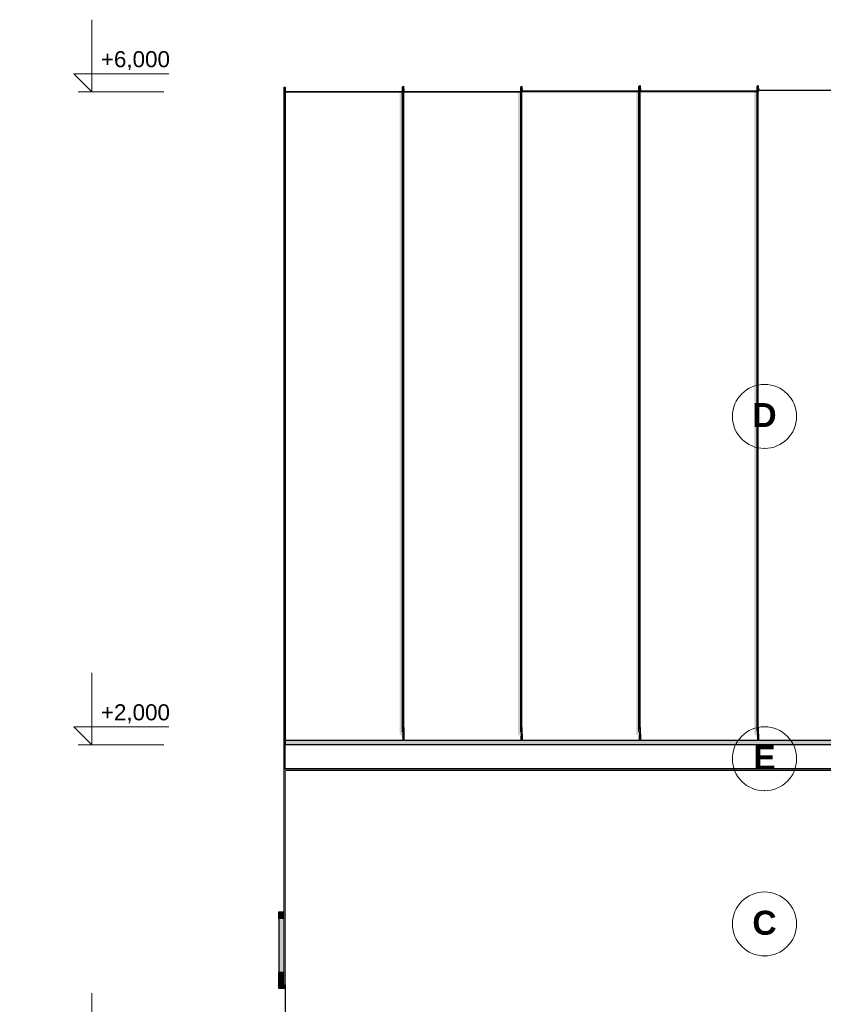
# Model space of a CAD drawing. Header units: millimetres. Extents: x -545704 to -529017, y -3380 to 6527.
# Tile 3 of 15: x -542201 to -537188, y 381 to 6527. Entities that reach past the tile are written whole.
import ezdxf
from ezdxf.enums import TextEntityAlignment as Align

# ---------------------------------------------------------------- set-up
doc = ezdxf.new("R2010")
doc.units = ezdxf.units.MM
doc.header["$MEASUREMENT"] = 0
doc.linetypes.add('Wipeout_Contour', pattern=[1000, 0, -1000])
for name, color, linetype in [('2 - KÓTA NS.2D', 7, 'Continuous'), ('4 - PRVKY KLEMPÍŘSKÉ.3D', 7, 'Continuous'), ('4 - STŘEŠNÍ KRYTINA.3D', 7, 'Continuous'), ('6 - ROUBENKA - ZÁBRADLÍ.5D', 7, 'Continuous'), ('Nové_2 - TEXT HLAVNÍ NS.2D', 7, 'Continuous'), ('Nové_4 - ZDIVO - STĚNY NOSNÉ.3D', 7, 'Continuous'), ('Nové_Výplně - Povrchové', 7, 'Continuous'), ('Výplně - Povrchové', 7, 'Continuous')]:
    doc.layers.add(name, color=color, linetype=linetype)
doc.styles.add('GENEROVANÝ_STYL_1', font='Arial.ttf')
doc.styles.add('GENEROVANÝ_STYL_2', font='Arial Bold.ttf')

# ---------------------------------------------------------------- blocks, each defined once
blk = doc.blocks.new('Řez_3', base_point=(-1697940.5, 0))
at = {"color": 254, "linetype": 'Wipeout_Contour', "lineweight": 0, "ltscale": 5369750.006657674}
blk.add_wipeout([(-540544.2, 26), (-539694.2, 26), (-539694.2, 0), (-535044.2, 0), (-535044.2, 26), (-534944.2, 26), (-534944.2, 500), (-534644.2, 500), (-534644.2, 1840), (-540544.2, 1840)], dxfattribs=at).dxf.layer = 'Nové_Výplně - Povrchové'
at = {"color": 254, "linetype": 'Wipeout_Contour', "lineweight": 0, "ltscale": 2150390.682267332}
blk.add_wipeout([(-540544.2, 1850), (-534644.2, 1850), (-534644.2, 2000), (-540544.2, 2000)], dxfattribs=at).dxf.layer = 'Nové_Výplně - Povrchové'
at = {"layer": 'Nové_4 - ZDIVO - STĚNY NOSNÉ.3D', "color": 7, "linetype": 'Continuous', "lineweight": 30}
for p, q in [((-540544.2, 1840), (-540544.2, 26)), ((-534644.2, 500), (-534644.2, 1840))]:
    blk.add_line(p, q, dxfattribs=at)
blk = doc.blocks.new('Řez_6', base_point=(-1697940.5, 0))
at = {"color": 254, "linetype": 'Wipeout_Contour', "lineweight": 0, "ltscale": 2159242.038737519}
blk.add_wipeout([(-539069.2, 2029.2), (-540544.2, 2029.2), (-540544.2, 2016.9), (-539069.2, 2016.9)], dxfattribs=at).dxf.layer = 'Výplně - Povrchové'
at = {"layer": '4 - STŘEŠNÍ KRYTINA.3D', "linetype": 'Continuous', "lineweight": 0, "true_color": 0x000000}
blk.add_hatch(color=18, dxfattribs=at).paths.add_polyline_path([(-539069.2, 2029.2), (-540544.2, 2029.2), (-540544.2, 2016.9), (-539069.2, 2016.9)])
at = {"color": 254, "linetype": 'Wipeout_Contour', "lineweight": 0, "ltscale": 4320051.769813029}
blk.add_wipeout([(-540544.2, 6077), (-540544.2, 2029.2), (-539809.8, 2029.2), (-539809.8, 2081.2), (-539810.4, 2080.2), (-539812, 2081.8), (-539813.7, 2094.5), (-539813.7, 6077)], dxfattribs=at).dxf.layer = 'Výplně - Povrchové'
at = {"color": 254, "linetype": 'Wipeout_Contour', "lineweight": 0, "ltscale": 5392291.745167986}
blk.add_wipeout([(-539804.8, 2029.2), (-539069.2, 2029.2), (-539069.2, 2029.6), (-539071.7, 2029.6), (-539071.7, 2081.2), (-539072.3, 2080.2), (-539073.9, 2081.8), (-539075.6, 2094.5), (-539075.6, 6077), (-539804.8, 6077)], dxfattribs=at).dxf.layer = 'Výplně - Povrchové'
at = {"layer": '4 - STŘEŠNÍ KRYTINA.3D', "color": 181, "linetype": 'Continuous', "lineweight": 30, "true_color": 0x9e3eff}
for p, q in [((-539813.7, 6077), (-540544.2, 6077)), ((-539075.6, 6077), (-539804.8, 6077))]:
    blk.add_line(p, q, dxfattribs=at)
at = {"color": 254, "linetype": 'Wipeout_Contour', "lineweight": 0, "ltscale": 2159241.820640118}
blk.add_wipeout([(-539069.2, 2016.9), (-540544.2, 2016.9), (-540544.2, 2000), (-539069.2, 2000)], dxfattribs=at).dxf.layer = 'Výplně - Povrchové'
at = {"layer": '4 - STŘEŠNÍ KRYTINA.3D', "linetype": 'Continuous', "lineweight": 0, "true_color": 0x000000}
for points in [[(-539831.1, 2078.3), (-539830.5, 2070.8), (-539825.5, 2062.7), (-539823.5, 2061.7), (-539822.7, 2063.2), (-539809.8, 2029.2), (-539809.8, 2081.2), (-539810.4, 2080.2), (-539812, 2081.8), (-539813.7, 2094.5), (-539813.7, 6077), (-539831.1, 6077)], [(-539092.3, 2070.9), (-539087.3, 2062.8), (-539085.3, 2061.8), (-539084.5, 2063.4), (-539071.7, 2029.6), (-539071.7, 2081.2), (-539072.3, 2080.2), (-539073.9, 2081.8), (-539075.6, 2094.5), (-539075.6, 6077), (-539092.9, 6077), (-539092.9, 2078.5)], [(-539069.2, 2016.9), (-540544.2, 2016.9), (-540544.2, 2000), (-539069.2, 2000)]]:
    blk.add_hatch(color=18, dxfattribs=at).paths.add_polyline_path(points)
at = {"layer": '4 - STŘEŠNÍ KRYTINA.3D', "color": 181, "linetype": 'Continuous', "lineweight": 30, "true_color": 0x9e3eff}
for p, q in [((-540544.2, 2029.2), (-539809.8, 2029.2)), ((-539804.8, 2029.2), (-539069.2, 2029.2)), ((-539069.2, 2029.2), (-539069.2, 2029.6))]:
    blk.add_line(p, q, dxfattribs=at)
blk = doc.blocks.new('Řez_7', base_point=(-1697940.5, 0))
at = {"color": 254, "linetype": 'Wipeout_Contour', "lineweight": 0, "ltscale": 5386385.852151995}
blk.add_wipeout([(-539066.7, 2029.6), (-539069.2, 2029.6), (-539069.2, 2029.2), (-538333.7, 2029.2), (-538333.7, 2081.2), (-538334.3, 2080.2), (-538335.9, 2081.8), (-538337.6, 2094.5), (-538337.6, 6078.2), (-539066.7, 6078.2)], dxfattribs=at).dxf.layer = 'Výplně - Povrchové'
at = {"color": 254, "linetype": 'Wipeout_Contour', "lineweight": 0, "ltscale": 6455723.957624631}
blk.add_wipeout([(-538333.7, 2029.2), (-537596.7, 2029.2), (-537596.7, 2081.2), (-537597.3, 2080.2), (-537598.9, 2081.8), (-537600.6, 2094.5), (-537600.6, 6078.3), (-538328.7, 6078.2), (-538328.7, 6077.7), (-538328.7, 4177.3), (-538328.7, 2029.7), (-538333.7, 2029.7)], dxfattribs=at).dxf.layer = 'Výplně - Povrchové'
at = {"color": 254, "linetype": 'Wipeout_Contour', "lineweight": 0, "ltscale": 2150397.193525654}
blk.add_wipeout([(-537596.7, 2029.7), (-537596.7, 2029.2), (-537594.2, 2029.2), (-537594.2, 2029.7)], dxfattribs=at).dxf.layer = 'Výplně - Povrchové'
at = {"color": 254, "linetype": 'Wipeout_Contour', "lineweight": 0, "ltscale": 2153342.080284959}
blk.add_wipeout([(-539069.2, 2016.9), (-537594.2, 2016.9), (-537594.2, 2029.2), (-539069.2, 2029.2)], dxfattribs=at).dxf.layer = 'Výplně - Povrchové'
at = {"layer": '4 - STŘEŠNÍ KRYTINA.3D', "linetype": 'Continuous', "lineweight": 0, "true_color": 0x000000}
blk.add_hatch(color=18, dxfattribs=at).paths.add_polyline_path([(-539069.2, 2016.9), (-537594.2, 2016.9), (-537594.2, 2029.2), (-539069.2, 2029.2)])
at = {"color": 254, "linetype": 'Wipeout_Contour', "lineweight": 0, "ltscale": 2153341.86158999}
blk.add_wipeout([(-539069.2, 2016.9), (-539069.2, 2000), (-537594.2, 2000), (-537594.2, 2016.9)], dxfattribs=at).dxf.layer = 'Výplně - Povrchové'
at = {"layer": '4 - STŘEŠNÍ KRYTINA.3D', "linetype": 'Continuous', "lineweight": 0, "true_color": 0x000000}
for points in [[(-538354.9, 2078.5), (-538354.3, 2070.9), (-538349.3, 2062.8), (-538347.3, 2061.8), (-538346.5, 2063.4), (-538333.7, 2029.7), (-538333.7, 2081.2), (-538334.3, 2080.2), (-538335.9, 2081.8), (-538337.6, 2094.5), (-538337.6, 6078.2), (-538354.9, 6078.2)], [(-537617.3, 2070.9), (-537612.3, 2062.8), (-537610.3, 2061.8), (-537609.5, 2063.4), (-537596.7, 2029.7), (-537596.7, 2081.2), (-537597.3, 2080.2), (-537598.9, 2081.8), (-537600.6, 2094.5), (-537600.6, 6078.3), (-537617.9, 6078.3), (-537617.9, 2078.5)], [(-539069.2, 2016.9), (-539069.2, 2000), (-537594.2, 2000), (-537594.2, 2016.9)]]:
    blk.add_hatch(color=18, dxfattribs=at).paths.add_polyline_path(points)
at = {"layer": '4 - STŘEŠNÍ KRYTINA.3D', "color": 181, "linetype": 'Continuous', "lineweight": 30, "true_color": 0x9e3eff}
blk.add_line((-539069.2, 2029.2), (-537594.2, 2029.2), dxfattribs=at)
blk = doc.blocks.new('Řez_8', base_point=(-1697940.5, 0))
at = {"color": 254, "linetype": 'Wipeout_Contour', "lineweight": 0, "ltscale": 5371636.00917167}
blk.add_wipeout([(-537594.2, 2029.7), (-537594.2, 2029.2), (-536858.7, 2029.2), (-536858.7, 2081.2), (-536859.3, 2080.2), (-536860.9, 2081.8), (-536862.6, 2094.5), (-536862.6, 6075.3), (-537591.7, 6076), (-537591.7, 2029.7)], dxfattribs=at).dxf.layer = 'Výplně - Povrchové'
at = {"color": 254, "linetype": 'Wipeout_Contour', "lineweight": 0, "ltscale": 4290542.998758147}
blk.add_wipeout([(-536853.7, 6075.3), (-536853.7, 2029.2), (-536121.7, 2029.2), (-536121.7, 2081.2), (-536122.3, 2080.2), (-536123.9, 2081.8), (-536125.6, 2094.5), (-536125.6, 6074.6)], dxfattribs=at).dxf.layer = 'Výplně - Povrchové'
at = {"color": 254, "linetype": 'Wipeout_Contour', "lineweight": 0, "ltscale": 2147442.122060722}
blk.add_wipeout([(-536119.2, 2029.2), (-537594.2, 2029.2), (-537594.2, 2016.9), (-536119.2, 2016.9)], dxfattribs=at).dxf.layer = 'Výplně - Povrchové'
at = {"layer": '4 - STŘEŠNÍ KRYTINA.3D', "linetype": 'Continuous', "lineweight": 0, "true_color": 0x000000}
blk.add_hatch(color=18, dxfattribs=at).paths.add_polyline_path([(-536119.2, 2029.2), (-537594.2, 2029.2), (-537594.2, 2016.9), (-536119.2, 2016.9)])
at = {"color": 254, "linetype": 'Wipeout_Contour', "lineweight": 0, "ltscale": 2147441.902780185}
blk.add_wipeout([(-536119.2, 2016.9), (-537594.2, 2016.9), (-537594.2, 2000), (-536119.2, 2000)], dxfattribs=at).dxf.layer = 'Výplně - Povrchové'
at = {"layer": '4 - STŘEŠNÍ KRYTINA.3D', "linetype": 'Continuous', "lineweight": 0, "true_color": 0x000000}
for points in [[(-536879.4, 2070.7), (-536874.4, 2062.6), (-536872.4, 2061.6), (-536871.6, 2063.2), (-536858.7, 2029.2), (-536858.7, 2029.2), (-536858.7, 2081.2), (-536859.3, 2080.2), (-536860.9, 2081.8), (-536862.6, 2094.5), (-536862.6, 6075.3), (-536880, 6075.3), (-536880, 2078.3)], [(-536142.6, 2070.6), (-536137.5, 2062.4), (-536135.6, 2061.5), (-536134.8, 2063), (-536121.9, 2029.2), (-536121.7, 2029.2), (-536121.7, 2081.2), (-536122.3, 2080.2), (-536123.9, 2081.8), (-536125.6, 2094.5), (-536125.6, 6074.6), (-536143.2, 6074.6), (-536143.2, 2078.1)], [(-536119.2, 2016.9), (-537594.2, 2016.9), (-537594.2, 2000), (-536119.2, 2000)]]:
    blk.add_hatch(color=18, dxfattribs=at).paths.add_polyline_path(points)
at = {"layer": '4 - STŘEŠNÍ KRYTINA.3D', "color": 181, "linetype": 'Continuous', "lineweight": 30, "true_color": 0x9e3eff}
for p, q in [((-537594.2, 2029.7), (-537594.2, 2029.2)), ((-537594.2, 2029.2), (-536858.7, 2029.2)), ((-536853.7, 2029.2), (-536121.7, 2029.2))]:
    blk.add_line(p, q, dxfattribs=at)
blk = doc.blocks.new('Řez_10', base_point=(-1697940.5, 0))
at = {"color": 254, "linetype": 'Wipeout_Contour', "lineweight": 0, "ltscale": 2150389.539368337}
blk.add_wipeout([(-534644.2, 1850), (-540544.2, 1850), (-540544.2, 1840), (-534644.2, 1840)], dxfattribs=at).dxf.layer = 'Výplně - Povrchové'
at = {"layer": 'Výplně - Povrchové', "linetype": 'Continuous', "lineweight": 0, "true_color": 0x000000}
h = blk.add_hatch(dxfattribs=at)
h.set_pattern_fill('TERÉN___PÍSEK', color=18, style=0, pattern_type=2)
h.set_pattern_definition([(45, (-1697940.485, 200), (-63.63961, 63.63961), [0, -60, 0, -90]), (110, (-1697740.485, 200), (84.572336, 30.781813), [0, -44, 0, -76])])
h.paths.add_polyline_path([(-534644.2, 1850), (-540544.2, 1850), (-540544.2, 1840), (-534644.2, 1840)])
at = {"layer": '4 - PRVKY KLEMPÍŘSKÉ.3D', "color": 181, "linetype": 'Continuous', "lineweight": 30, "true_color": 0x9e3eff}
for p, q in [((-540544.2, 1840), (-540544.2, 1850)), ((-534644.2, 1840), (-534644.2, 1850)), ((-534644.2, 1840), (-540544.2, 1840))]:
    blk.add_line(p, q, dxfattribs=at)
blk = doc.blocks.new('Řez_11', base_point=(-1697940.5, 0))
at = {"color": 254, "linetype": 'Wipeout_Contour', "lineweight": 0, "ltscale": 2162278.056001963}
blk.add_wipeout([(-540584.2, 550), (-540554.2, 550), (-540554.2, 579.6), (-540584.2, 579.6)], dxfattribs=at).dxf.layer = 'Výplně - Povrchové'
at = {"color": 254, "linetype": 'Wipeout_Contour', "lineweight": 0, "ltscale": 3243367.182946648}
blk.add_wipeout([(-540584.2, 480), (-540544.2, 480), (-540544.2, 500), (-540554.2, 500), (-540554.2, 510), (-540584.2, 510)], dxfattribs=at).dxf.layer = 'Výplně - Povrchové'
at = {"layer": '6 - ROUBENKA - ZÁBRADLÍ.5D', "linetype": 'Continuous', "lineweight": 0, "true_color": 0x000000}
for points in [[(-540584.2, 550), (-540554.2, 550), (-540554.2, 579.6), (-540584.2, 579.6)], [(-540584.2, 480), (-540544.2, 480), (-540544.2, 500), (-540554.2, 500), (-540554.2, 510), (-540584.2, 510)]]:
    blk.add_hatch(color=18, dxfattribs=at).paths.add_polyline_path(points)
at = {"color": 254, "linetype": 'Wipeout_Contour', "lineweight": 0, "ltscale": 2162277.915803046}
blk.add_wipeout([(-540584.2, 510), (-540554.2, 510), (-540554.2, 550), (-540584.2, 550)], dxfattribs=at).dxf.layer = 'Výplně - Povrchové'
at = {"layer": '6 - ROUBENKA - ZÁBRADLÍ.5D', "linetype": 'Continuous', "lineweight": 0, "true_color": 0x000000}
blk.add_hatch(color=18, dxfattribs=at).paths.add_polyline_path([(-540584.2, 510), (-540554.2, 510), (-540554.2, 550), (-540584.2, 550)])
at = {"layer": '6 - ROUBENKA - ZÁBRADLÍ.5D', "color": 7, "linetype": 'Continuous', "lineweight": 30}
for p, q in [((-540584.2, 550), (-540584.2, 579.6)), ((-540584.2, 510), (-540584.2, 550)), ((-540584.2, 480), (-540584.2, 510)), ((-540544.2, 480), (-540584.2, 480))]:
    blk.add_line(p, q, dxfattribs=at)
blk = doc.blocks.new('Řez_13', base_point=(-1697940.5, 0))
at = {"color": 254, "linetype": 'Wipeout_Contour', "lineweight": 0, "ltscale": 2162280.126972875}
blk.add_wipeout([(-540584.2, 957.3), (-540584.2, 917.3), (-540554.2, 917.3), (-540554.2, 957.3)], dxfattribs=at).dxf.layer = 'Výplně - Povrchové'
at = {"layer": '6 - ROUBENKA - ZÁBRADLÍ.5D', "linetype": 'Continuous', "lineweight": 0, "true_color": 0x000000}
blk.add_hatch(color=18, dxfattribs=at).paths.add_polyline_path([(-540584.2, 957.3), (-540584.2, 917.3), (-540554.2, 917.3), (-540554.2, 957.3)])
at = {"layer": '6 - ROUBENKA - ZÁBRADLÍ.5D', "color": 7, "linetype": 'Continuous', "lineweight": 30}
blk.add_line((-540584.2, 957.3), (-540554.2, 957.3), dxfattribs=at)
at = {"color": 254, "linetype": 'Wipeout_Contour', "lineweight": 0, "ltscale": 2162279.053012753}
blk.add_wipeout([(-540554.2, 917.3), (-540584.2, 917.3), (-540584.2, 579.6), (-540554.2, 579.6)], dxfattribs=at).dxf.layer = 'Výplně - Povrchové'
at = {"layer": '6 - ROUBENKA - ZÁBRADLÍ.5D', "linetype": 'Continuous', "lineweight": 0, "true_color": 0x000000}
blk.add_hatch(color=18, dxfattribs=at).paths.add_polyline_path([(-540554.2, 917.3), (-540584.2, 917.3), (-540584.2, 579.6), (-540554.2, 579.6)])
at = {"layer": '6 - ROUBENKA - ZÁBRADLÍ.5D', "color": 7, "linetype": 'Continuous', "lineweight": 30}
for p, q in [((-540584.2, 917.3), (-540584.2, 957.3)), ((-540584.2, 917.3), (-540584.2, 579.6)), ((-540554.2, 917.3), (-540584.2, 917.3)), ((-540554.2, 579.6), (-540584.2, 579.6))]:
    blk.add_line(p, q, dxfattribs=at)
blk = doc.blocks.new('Řez_30', base_point=(-1697940.5, 0))
at = {"color": 254, "linetype": 'Wipeout_Contour', "lineweight": 0, "ltscale": 2162273.246637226}
blk.add_wipeout([(-540554.2, 6106), (-540554.2, 2000), (-540544.2, 2000), (-540544.2, 6106)], dxfattribs=at).dxf.layer = 'Výplně - Povrchové'
at = {"layer": '4 - PRVKY KLEMPÍŘSKÉ.3D', "color": 181, "linetype": 'Continuous', "lineweight": 30, "true_color": 0x9e3eff}
blk.add_line((-540554.2, 6106), (-540544.2, 6106), dxfattribs=at)
at = {"color": 254, "linetype": 'Wipeout_Contour', "lineweight": 0, "ltscale": 2162204.737481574}
blk.add_wipeout([(-540554.2, 2000), (-540554.2, 500), (-540544.2, 500), (-540544.2, 2000)], dxfattribs=at).dxf.layer = 'Výplně - Povrchové'
at = {"layer": '4 - PRVKY KLEMPÍŘSKÉ.3D', "linetype": 'Continuous', "lineweight": 0, "true_color": 0x000000}
blk.add_hatch(color=18, dxfattribs=at).paths.add_polyline_path([(-540554.2, 2000), (-540554.2, 500), (-540544.2, 500), (-540544.2, 2000)])
at = {"layer": '4 - PRVKY KLEMPÍŘSKÉ.3D', "color": 181, "linetype": 'Continuous', "lineweight": 30, "true_color": 0x9e3eff}
for p, q in [((-540554.2, 6106), (-540554.2, 2000)), ((-540544.2, 6106), (-540544.2, 2000)), ((-540554.2, 2000), (-540554.2, 500)), ((-540554.2, 2000), (-540544.2, 2000)), ((-540554.2, 500), (-540544.2, 500))]:
    blk.add_line(p, q, dxfattribs=at)
blk = doc.blocks.new('Řez_32', base_point=(-1697940.5, 0))
at = {"layer": '4 - PRVKY KLEMPÍŘSKÉ.3D', "color": 181, "linetype": 'Continuous', "lineweight": 30, "true_color": 0x9e3eff}
for p, q in [((-534644.2, 2000), (-540544.2, 2000)), ((-540544.2, 1850), (-540544.2, 2000)), ((-534644.2, 1850), (-534644.2, 2000)), ((-534644.2, 1850), (-540544.2, 1850))]:
    blk.add_line(p, q, dxfattribs=at)
blk = doc.blocks.new('Řez_40', base_point=(-1697940.5, 0))
at = {"color": 254, "linetype": 'Wipeout_Contour', "lineweight": 0, "ltscale": 2157897.782246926}
blk.add_wipeout([(-539804.8, 6077), (-539075.6, 6077), (-539075.6, 6078), (-539804.8, 6078)], dxfattribs=at).dxf.layer = 'Výplně - Povrchové'
at = {"layer": '4 - STŘEŠNÍ KRYTINA.3D', "linetype": 'Continuous', "lineweight": 0, "true_color": 0x000000}
blk.add_hatch(color=18, dxfattribs=at).paths.add_polyline_path([(-539093.5, 6077), (-539075.6, 6077), (-539075.6, 6078), (-539093.3, 6078)])
at = {"color": 254, "linetype": 'Wipeout_Contour', "lineweight": 0, "ltscale": 2160852.579725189}
blk.add_wipeout([(-540544.2, 6077), (-539813.7, 6077), (-539813.7, 6078), (-540544.2, 6078)], dxfattribs=at).dxf.layer = 'Výplně - Povrchové'
at = {"layer": '4 - STŘEŠNÍ KRYTINA.3D', "linetype": 'Continuous', "lineweight": 0, "true_color": 0x000000}
blk.add_hatch(color=18, dxfattribs=at).paths.add_polyline_path([(-539831.5, 6078), (-539831.7, 6077), (-539813.7, 6077), (-539813.7, 6078)])
at = {"layer": '4 - STŘEŠNÍ KRYTINA.3D', "color": 181, "linetype": 'Continuous', "lineweight": 30, "true_color": 0x9e3eff}
for p, q in [((-540544.2, 6078), (-539813.7, 6078)), ((-539804.8, 6078), (-539075.6, 6078))]:
    blk.add_line(p, q, dxfattribs=at)
blk = doc.blocks.new('Řez_41', base_point=(-1697940.5, 0))
at = {"color": 254, "linetype": 'Wipeout_Contour', "lineweight": 0, "ltscale": 2694046.794449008}
blk.add_wipeout([(-539066.9, 6084), (-539066.8, 6081.9), (-539066.7, 6078.2), (-538337.6, 6078.2), (-538337.6, 6083.9)], dxfattribs=at).dxf.layer = 'Výplně - Povrchové'
at = {"color": 254, "linetype": 'Wipeout_Contour', "lineweight": 0, "ltscale": 2151996.297266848}
blk.add_wipeout([(-537600.6, 6083.8), (-538328.8, 6083.9), (-538328.7, 6078.2), (-537600.6, 6078.3)], dxfattribs=at).dxf.layer = 'Výplně - Povrchové'
at = {"layer": '4 - STŘEŠNÍ KRYTINA.3D', "linetype": 'Continuous', "lineweight": 0, "true_color": 0x000000}
for points in [[(-538353.8, 6083.9), (-538354.9, 6078.2), (-538337.6, 6078.2), (-538337.6, 6083.9)], [(-537616.8, 6083.8), (-537617.9, 6078.3), (-537600.6, 6078.3), (-537600.6, 6083.8)]]:
    blk.add_hatch(color=18, dxfattribs=at).paths.add_polyline_path(points)
at = {"layer": '4 - STŘEŠNÍ KRYTINA.3D', "color": 181, "linetype": 'Continuous', "lineweight": 30, "true_color": 0x9e3eff}
for p, q in [((-539066.9, 6084), (-538337.6, 6083.9)), ((-539066.7, 6078.2), (-538337.6, 6078.2)), ((-538328.8, 6083.9), (-537600.6, 6083.8)), ((-538328.7, 6078.2), (-537600.6, 6078.3))]:
    blk.add_line(p, q, dxfattribs=at)
blk = doc.blocks.new('Řez_42', base_point=(-1697940.5, 0))
at = {"color": 254, "linetype": 'Wipeout_Contour', "lineweight": 0, "ltscale": 2686672.408397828}
blk.add_wipeout([(-536862.6, 6087.4), (-537591.9, 6087.4), (-537591.9, 6086.9), (-537591.7, 6076), (-536862.6, 6075.3)], dxfattribs=at).dxf.layer = 'Výplně - Povrchové'
at = {"color": 254, "linetype": 'Wipeout_Contour', "lineweight": 0, "ltscale": 2146096.723274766}
blk.add_wipeout([(-536125.6, 6087.4), (-536853.9, 6087.4), (-536853.7, 6075.3), (-536125.6, 6074.6)], dxfattribs=at).dxf.layer = 'Výplně - Povrchové'
at = {"layer": '4 - STŘEŠNÍ KRYTINA.3D', "linetype": 'Continuous', "lineweight": 0, "true_color": 0x000000}
for points in [[(-536880, 6075.3), (-536862.6, 6075.3), (-536862.6, 6087.4), (-536877.9, 6087.4)], [(-536140.9, 6087.4), (-536143.2, 6074.6), (-536125.6, 6074.6), (-536125.6, 6087.4)]]:
    blk.add_hatch(color=18, dxfattribs=at).paths.add_polyline_path(points)
at = {"layer": '4 - STŘEŠNÍ KRYTINA.3D', "color": 181, "linetype": 'Continuous', "lineweight": 30, "true_color": 0x9e3eff}
for p, q in [((-537591.9, 6087.4), (-536862.6, 6087.4)), ((-536853.9, 6087.4), (-536125.6, 6087.4))]:
    blk.add_line(p, q, dxfattribs=at)
blk = doc.blocks.new('Řez_44', base_point=(-1697940.5, 0))
at = {"color": 254, "linetype": 'Wipeout_Contour', "lineweight": 0, "ltscale": 1619439.852567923}
blk.add_wipeout([(-539809.8, 2081.2), (-539809.8, 2029.2), (-539809, 2082.6)], dxfattribs=at).dxf.layer = 'Výplně - Povrchové'
at = {"layer": '4 - PRVKY KLEMPÍŘSKÉ.3D', "linetype": 'Continuous', "lineweight": 0, "true_color": 0x000000}
blk.add_hatch(color=18, dxfattribs=at).paths.add_polyline_path([(-539809.8, 2081.2), (-539809.8, 2029.2), (-539809, 2082.6)])
at = {"color": 254, "linetype": 'Wipeout_Contour', "lineweight": 0, "ltscale": 4318508.660717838}
blk.add_wipeout([(-539810.4, 2080.2), (-539809, 2082.6), (-539809.8, 2029.2), (-539804.8, 2029.2), (-539806.3, 2109.3), (-539811.2, 2106.4), (-539813.7, 2094.5), (-539812, 2081.8)], dxfattribs=at).dxf.layer = 'Výplně - Povrchové'
at = {"color": 254, "linetype": 'Wipeout_Contour', "lineweight": 0, "ltscale": 2159298.89258389}
blk.add_wipeout([(-539806.3, 2109.3), (-539804.8, 2029.2), (-539804.8, 6080.6), (-539806.3, 6111.7)], dxfattribs=at).dxf.layer = 'Výplně - Povrchové'
at = {"layer": '4 - PRVKY KLEMPÍŘSKÉ.3D', "color": 181, "linetype": 'Continuous', "lineweight": 30, "true_color": 0x9e3eff}
blk.add_line((-539804.8, 2029.2), (-539809.8, 2029.2), dxfattribs=at)
at = {"color": 254, "linetype": 'Wipeout_Contour', "lineweight": 0, "ltscale": 2159312.461604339}
blk.add_wipeout([(-539806.3, 6111.7), (-539811.2, 6110.6), (-539811.2, 2106.4), (-539806.3, 2109.3)], dxfattribs=at).dxf.layer = 'Výplně - Povrchové'
at = {"color": 254, "linetype": 'Wipeout_Contour', "lineweight": 0, "ltscale": 2159327.172784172}
blk.add_wipeout([(-539811.2, 6110.6), (-539813.7, 6106), (-539813.7, 2094.5), (-539811.2, 2106.4)], dxfattribs=at).dxf.layer = 'Výplně - Povrchové'
at = {"layer": '4 - PRVKY KLEMPÍŘSKÉ.3D', "linetype": 'Continuous', "lineweight": 0, "true_color": 0x000000}
blk.add_hatch(color=18, dxfattribs=at).paths.add_polyline_path([(-539811.2, 6110.6), (-539813.7, 6106), (-539813.7, 2094.5), (-539811.2, 2106.4)])
at = {"layer": '4 - PRVKY KLEMPÍŘSKÉ.3D', "color": 181, "linetype": 'Continuous', "lineweight": 30, "true_color": 0x9e3eff}
for p, q in [((-539813.7, 6106), (-539811.2, 6110.6)), ((-539813.7, 2094.5), (-539813.7, 6106)), ((-539811.2, 6110.6), (-539806.3, 6111.7)), ((-539806.3, 6111.7), (-539804.8, 6080.6)), ((-539806.3, 2109.3), (-539806.3, 6111.7)), ((-539804.8, 6077), (-539804.8, 6080.6)), ((-539804.8, 2029.2), (-539804.8, 6077)), ((-539813.7, 2094.5), (-539811.2, 2106.4)), ((-539812, 2081.8), (-539813.7, 2094.5)), ((-539811.2, 2106.4), (-539806.3, 2109.3)), ((-539806.3, 2109.3), (-539804.8, 2029.2)), ((-539810.4, 2080.2), (-539812, 2081.8)), ((-539809, 2082.6), (-539810.4, 2080.2)), ((-539809.8, 2029.2), (-539809, 2082.6)), ((-539809.8, 2029.2), (-539809.8, 2081.2))]:
    blk.add_line(p, q, dxfattribs=at)
blk = doc.blocks.new('Řez_45', base_point=(-1697940.5, 0))
at = {"color": 254, "linetype": 'Wipeout_Contour', "lineweight": 0, "ltscale": 1617225.701141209}
blk.add_wipeout([(-539071.7, 2081.2), (-539071.7, 2029.6), (-539070.9, 2082.6)], dxfattribs=at).dxf.layer = 'Výplně - Povrchové'
at = {"layer": '4 - PRVKY KLEMPÍŘSKÉ.3D', "linetype": 'Continuous', "lineweight": 0, "true_color": 0x000000}
blk.add_hatch(color=18, dxfattribs=at).paths.add_polyline_path([(-539071.7, 2081.2), (-539071.7, 2029.6), (-539070.9, 2082.6)])
at = {"color": 254, "linetype": 'Wipeout_Contour', "lineweight": 0, "ltscale": 4312604.296205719}
blk.add_wipeout([(-539075.6, 2094.5), (-539073.9, 2081.8), (-539072.3, 2080.2), (-539070.9, 2082.6), (-539071.7, 2029.6), (-539066.7, 2029.6), (-539068.2, 2109.3), (-539073.2, 2106.4)], dxfattribs=at).dxf.layer = 'Výplně - Povrchové'
at = {"color": 254, "linetype": 'Wipeout_Contour', "lineweight": 0, "ltscale": 2695448.345844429}
blk.add_wipeout([(-539068.2, 6111.7), (-539068.2, 2109.3), (-539066.7, 2029.7), (-539066.7, 6078.2), (-539066.8, 6081.9)], dxfattribs=at).dxf.layer = 'Výplně - Povrchové'
at = {"color": 254, "linetype": 'Wipeout_Contour', "lineweight": 0, "ltscale": 2156360.359581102}
blk.add_wipeout([(-539073.2, 2106.4), (-539068.2, 2109.3), (-539068.2, 6111.7), (-539073.2, 6110.6)], dxfattribs=at).dxf.layer = 'Výplně - Povrchové'
at = {"color": 254, "linetype": 'Wipeout_Contour', "lineweight": 0, "ltscale": 2156375.070591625}
blk.add_wipeout([(-539073.2, 6110.6), (-539075.6, 6106), (-539075.6, 2094.5), (-539073.2, 2106.4)], dxfattribs=at).dxf.layer = 'Výplně - Povrchové'
at = {"layer": '4 - PRVKY KLEMPÍŘSKÉ.3D', "linetype": 'Continuous', "lineweight": 0, "true_color": 0x000000}
blk.add_hatch(color=18, dxfattribs=at).paths.add_polyline_path([(-539073.2, 6110.6), (-539075.6, 6106), (-539075.6, 2094.5), (-539073.2, 2106.4)])
at = {"layer": '4 - PRVKY KLEMPÍŘSKÉ.3D', "color": 181, "linetype": 'Continuous', "lineweight": 30, "true_color": 0x9e3eff}
for p, q in [((-539075.6, 6106), (-539073.2, 6110.6)), ((-539075.6, 2094.5), (-539075.6, 6106)), ((-539073.2, 6110.6), (-539068.2, 6111.7)), ((-539068.2, 6111.7), (-539066.8, 6081.9)), ((-539068.2, 2109.3), (-539068.2, 6111.7)), ((-539075.6, 2094.5), (-539073.2, 2106.4)), ((-539073.9, 2081.8), (-539075.6, 2094.5)), ((-539073.2, 2106.4), (-539068.2, 2109.3)), ((-539068.2, 2109.3), (-539066.7, 2029.6)), ((-539072.3, 2080.2), (-539073.9, 2081.8)), ((-539070.9, 2082.6), (-539072.3, 2080.2)), ((-539071.7, 2029.6), (-539070.9, 2082.6))]:
    blk.add_line(p, q, dxfattribs=at)
blk = doc.blocks.new('Řez_46', base_point=(-1697940.5, 0))
at = {"color": 254, "linetype": 'Wipeout_Contour', "lineweight": 0, "ltscale": 1612800.722717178}
blk.add_wipeout([(-537596.7, 2081.2), (-537596.7, 2029.2), (-537595.9, 2082.6)], dxfattribs=at).dxf.layer = 'Výplně - Povrchové'
at = {"layer": '4 - PRVKY KLEMPÍŘSKÉ.3D', "linetype": 'Continuous', "lineweight": 0, "true_color": 0x000000}
blk.add_hatch(color=18, dxfattribs=at).paths.add_polyline_path([(-537596.7, 2081.2), (-537596.7, 2029.2), (-537595.9, 2082.6)])
at = {"color": 254, "linetype": 'Wipeout_Contour', "lineweight": 0, "ltscale": 4300804.324050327}
blk.add_wipeout([(-537600.6, 2094.5), (-537598.9, 2081.8), (-537597.3, 2080.2), (-537595.9, 2082.6), (-537596.7, 2029.7), (-537591.7, 2029.7), (-537593.2, 2109.3), (-537598.2, 2106.4)], dxfattribs=at).dxf.layer = 'Výplně - Povrchové'
at = {"color": 254, "linetype": 'Wipeout_Contour', "lineweight": 0, "ltscale": 2688073.718242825}
blk.add_wipeout([(-537593.2, 6115.5), (-537593.2, 2109.3), (-537591.7, 2029.7), (-537591.7, 6076), (-537591.9, 6086.9)], dxfattribs=at).dxf.layer = 'Výplně - Povrchové'
at = {"color": 254, "linetype": 'Wipeout_Contour', "lineweight": 0, "ltscale": 2150460.628891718}
blk.add_wipeout([(-537598.2, 6114.4), (-537598.2, 2106.4), (-537593.2, 2109.3), (-537593.2, 6115.5)], dxfattribs=at).dxf.layer = 'Výplně - Povrchové'
at = {"color": 254, "linetype": 'Wipeout_Contour', "lineweight": 0, "ltscale": 2150475.338060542}
blk.add_wipeout([(-537600.6, 2094.5), (-537598.2, 2106.4), (-537598.2, 6114.4), (-537600.6, 6109.6)], dxfattribs=at).dxf.layer = 'Výplně - Povrchové'
at = {"layer": '4 - PRVKY KLEMPÍŘSKÉ.3D', "linetype": 'Continuous', "lineweight": 0, "true_color": 0x000000}
blk.add_hatch(color=18, dxfattribs=at).paths.add_polyline_path([(-537600.6, 2094.5), (-537598.2, 2106.4), (-537598.2, 6114.4), (-537600.6, 6109.6)])
at = {"layer": '4 - PRVKY KLEMPÍŘSKÉ.3D', "color": 181, "linetype": 'Continuous', "lineweight": 30, "true_color": 0x9e3eff}
for p, q in [((-537600.6, 6109.6), (-537598.2, 6114.4)), ((-537600.6, 2094.5), (-537600.6, 6109.6)), ((-537598.2, 6114.4), (-537593.2, 6115.5)), ((-537593.2, 6115.5), (-537591.9, 6086.9)), ((-537593.2, 2109.3), (-537593.2, 6115.5)), ((-537600.6, 2094.5), (-537598.2, 2106.4)), ((-537598.9, 2081.8), (-537600.6, 2094.5)), ((-537598.2, 2106.4), (-537593.2, 2109.3)), ((-537593.2, 2109.3), (-537591.7, 2029.7)), ((-537597.3, 2080.2), (-537598.9, 2081.8)), ((-537595.9, 2082.6), (-537597.3, 2080.2)), ((-537596.7, 2029.7), (-537595.9, 2082.6))]:
    blk.add_line(p, q, dxfattribs=at)
blk = doc.blocks.new('Řez_48', base_point=(-1697940.5, 0))
at = {"color": 254, "linetype": 'Wipeout_Contour', "lineweight": 0, "ltscale": 1615011.729065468}
blk.add_wipeout([(-538333.7, 2081.2), (-538333.7, 2029.2), (-538332.9, 2082.6)], dxfattribs=at).dxf.layer = 'Výplně - Povrchové'
at = {"layer": '4 - PRVKY KLEMPÍŘSKÉ.3D', "linetype": 'Continuous', "lineweight": 0, "true_color": 0x000000}
blk.add_hatch(color=18, dxfattribs=at).paths.add_polyline_path([(-538333.7, 2081.2), (-538333.7, 2029.2), (-538332.9, 2082.6)])
at = {"color": 254, "linetype": 'Wipeout_Contour', "lineweight": 0, "ltscale": 4306700.340243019}
blk.add_wipeout([(-538334.3, 2080.2), (-538332.9, 2082.6), (-538333.7, 2029.7), (-538328.7, 2029.7), (-538330.2, 2109.3), (-538335.2, 2106.4), (-538337.6, 2094.5), (-538335.9, 2081.8)], dxfattribs=at).dxf.layer = 'Výplně - Povrchové'
at = {"color": 254, "linetype": 'Wipeout_Contour', "lineweight": 0, "ltscale": 3768467.596358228}
blk.add_wipeout([(-538330.2, 6115.5), (-538330.2, 2109.3), (-538328.7, 2029.7), (-538328.7, 4177.3), (-538328.7, 6077.7), (-538328.8, 6083.9), (-538328.7, 6083.9)], dxfattribs=at).dxf.layer = 'Výplně - Povrchové'
at = {"color": 254, "linetype": 'Wipeout_Contour', "lineweight": 0, "ltscale": 2153408.552504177}
blk.add_wipeout([(-538335.2, 2106.4), (-538330.2, 2109.3), (-538330.2, 6115.5), (-538335.2, 6114.4)], dxfattribs=at).dxf.layer = 'Výplně - Povrchové'
at = {"color": 254, "linetype": 'Wipeout_Contour', "lineweight": 0, "ltscale": 2153423.26184537}
blk.add_wipeout([(-538337.6, 2094.5), (-538335.2, 2106.4), (-538335.2, 6114.4), (-538337.6, 6109.6)], dxfattribs=at).dxf.layer = 'Výplně - Povrchové'
at = {"layer": '4 - PRVKY KLEMPÍŘSKÉ.3D', "linetype": 'Continuous', "lineweight": 0, "true_color": 0x000000}
for points in [[(-538337.6, 2094.5), (-538335.2, 2106.4), (-538335.2, 6114.4), (-538337.6, 6109.6)], [(-538328.7, 6078.3), (-538328.7, 4177.3), (-538328.7, 6077.7)]]:
    blk.add_hatch(color=18, dxfattribs=at).paths.add_polyline_path(points)
at = {"layer": '4 - PRVKY KLEMPÍŘSKÉ.3D', "color": 181, "linetype": 'Continuous', "lineweight": 30, "true_color": 0x9e3eff}
for p, q in [((-538337.6, 6109.6), (-538335.2, 6114.4)), ((-538337.6, 2094.5), (-538337.6, 6109.6)), ((-538335.2, 6114.4), (-538330.2, 6115.5)), ((-538330.2, 6115.5), (-538328.7, 6083.9)), ((-538330.2, 2109.3), (-538330.2, 6115.5)), ((-538337.6, 2094.5), (-538335.2, 2106.4)), ((-538335.9, 2081.8), (-538337.6, 2094.5)), ((-538335.2, 2106.4), (-538330.2, 2109.3)), ((-538330.2, 2109.3), (-538328.7, 2029.7)), ((-538334.3, 2080.2), (-538335.9, 2081.8)), ((-538332.9, 2082.6), (-538334.3, 2080.2)), ((-538333.7, 2029.7), (-538332.9, 2082.6))]:
    blk.add_line(p, q, dxfattribs=at)
blk = doc.blocks.new('Kóta_1', base_point=(-541751.2, 0))
at = {"layer": '2 - KÓTA NS.2D', "linetype": 'Continuous', "lineweight": 15, "true_color": 0x007d00}
blk.add_hatch(color=96, dxfattribs=at).paths.add_polyline_path([(-541751.2, 0), (-541751.2, 112.5), (-541863.7, 112.5)])
at = {"layer": '2 - KÓTA NS.2D', "color": 96, "linetype": 'Continuous', "lineweight": 15, "true_color": 0x007d00}
for p, q in [((-541751.2, 6077), (-541751.2, 6527)), ((-541751.2, 6077), (-541863.7, 6189.5)), ((-541863.7, 6189.5), (-541751.2, 6189.5)), ((-541751.2, 6189.5), (-541271.6, 6189.5)), ((-541751.2, 2000), (-541751.2, 2450)), ((-541751.2, 2000), (-541863.7, 2112.5)), ((-541863.7, 2112.5), (-541751.2, 2112.5)), ((-541751.2, 2112.5), (-541271.6, 2112.5)), ((-541751.2, 0), (-541751.2, 450)), ((-541751.2, 0), (-541863.7, 112.5)), ((-541863.7, 112.5), (-541751.2, 112.5)), ((-541751.2, 112.5), (-541276.5, 112.5))]:
    blk.add_line(p, q, dxfattribs=at)
at = {"layer": '2 - KÓTA NS.2D', "color": 96, "linetype": 'Continuous', "lineweight": 0, "true_color": 0x007d00}
for p, q in [((-541751.2, 6077), (-541835.6, 6077)), ((-541751.2, 6077), (-541301.2, 6077)), ((-541751.2, 2000), (-541835.6, 2000)), ((-541751.2, 2000), (-541301.2, 2000)), ((-541751.2, 0), (-542201.2, 0)), ((-541751.2, 0), (-541666.8, 0))]:
    blk.add_line(p, q, dxfattribs=at)
at = {"layer": '2 - KÓTA NS.2D', "color": 96, "lineweight": 0, "true_color": 0x007d00, "char_height": 100, "attachment_point": 7, "style": 'GENEROVANÝ_STYL_1'}
for s, insert in [('\\A1;{\\pql;\\fArial|b0|i0|c0|p0;\\W1.000000;+6,000}', (-541694.9, 6212)), ('\\A1;{\\pql;\\fArial|b0|i0|c0|p0;\\W1.000000;+2,000}', (-541694.9, 2135)), ('\\A1;{\\pql;\\fArial|b0|i0|c0|p0;\\W1.000000;±0,000}', (-541694.9, 135))]:
    blk.add_mtext(s, dxfattribs=dict(at, insert=insert))
blk = doc.blocks.new('Popiska_1', base_point=(-537554.7, 682.6))
at = {"layer": 'Nové_2 - TEXT HLAVNÍ NS.2D', "color": 5, "linetype": 'Continuous', "lineweight": 15, "true_color": 0x1c1cff, "flags": 128}
blk.add_lwpolyline([(-537354.7, 882.6, 1), (-537754.7, 882.6, 1)], format="xyb", close=True, dxfattribs=at)
at = {"layer": 'Nové_2 - TEXT HLAVNÍ NS.2D', "color": 5, "linetype": 'Continuous', "lineweight": 15, "true_color": 0x1c1cff}
blk.add_point((-537554.7, 682.6), dxfattribs=at)
at = {"layer": 'Nové_2 - TEXT HLAVNÍ NS.2D', "color": 5, "lineweight": 0, "true_color": 0x1c1cff, "style": 'GENEROVANÝ_STYL_2'}
blk.add_attdef('customHeadContent', text='', height=150, dxfattribs=at).set_placement((-537554.7, 889.9), align=Align.MIDDLE_CENTER)
blk = doc.blocks.new('Popiska_3', base_point=(-537554.7, 3850.6))
at = {"layer": 'Nové_2 - TEXT HLAVNÍ NS.2D', "color": 5, "linetype": 'Continuous', "lineweight": 15, "true_color": 0x1c1cff, "flags": 128}
blk.add_lwpolyline([(-537354.7, 4050.6, 1), (-537754.7, 4050.6, 1)], format="xyb", close=True, dxfattribs=at)
at = {"layer": 'Nové_2 - TEXT HLAVNÍ NS.2D', "color": 5, "linetype": 'Continuous', "lineweight": 15, "true_color": 0x1c1cff}
blk.add_point((-537554.7, 3850.6), dxfattribs=at)
at = {"layer": 'Nové_2 - TEXT HLAVNÍ NS.2D', "color": 5, "lineweight": 0, "true_color": 0x1c1cff, "style": 'GENEROVANÝ_STYL_2'}
blk.add_attdef('customHeadContent', text='', height=150, dxfattribs=at).set_placement((-537554.7, 4059.2), align=Align.MIDDLE_CENTER)
blk = doc.blocks.new('Popiska_6', base_point=(-537554.7, 1713.6))
at = {"layer": 'Nové_2 - TEXT HLAVNÍ NS.2D', "color": 5, "linetype": 'Continuous', "lineweight": 15, "true_color": 0x1c1cff, "flags": 128}
blk.add_lwpolyline([(-537354.7, 1913.6, 1), (-537754.7, 1913.6, 1)], format="xyb", close=True, dxfattribs=at)
at = {"layer": 'Nové_2 - TEXT HLAVNÍ NS.2D', "color": 5, "linetype": 'Continuous', "lineweight": 15, "true_color": 0x1c1cff}
blk.add_point((-537554.7, 1713.6), dxfattribs=at)
at = {"layer": 'Nové_2 - TEXT HLAVNÍ NS.2D', "color": 5, "lineweight": 0, "true_color": 0x1c1cff, "style": 'GENEROVANÝ_STYL_2'}
blk.add_attdef('customHeadContent', text='', height=150, dxfattribs=at).set_placement((-537554.7, 1922.2), align=Align.MIDDLE_CENTER)

msp = doc.modelspace()

# ---------------------------------------------------------------- block references
at = {"layer": '2 - KÓTA NS.2D', "color": 96, "linetype": 'Continuous', "lineweight": 0, "true_color": 0x007d00}
msp.add_blockref('Kóta_1', (-541751.2, 0), dxfattribs=at)
at = {"layer": 'Nové_4 - ZDIVO - STĚNY NOSNÉ.3D', "lineweight": 0}
msp.add_blockref('Řez_3', (-1697940.5, 0), dxfattribs=at)

# ---------------------------------------------------------------- next in the draw order: block references
at = {"layer": '4 - PRVKY KLEMPÍŘSKÉ.3D', "lineweight": 0}
msp.add_blockref('Řez_10', (-1697940.5, 0), dxfattribs=at)
at = {"layer": '4 - STŘEŠNÍ KRYTINA.3D', "lineweight": 0}
msp.add_blockref('Řez_6', (-1697940.5, 0), dxfattribs=at)
at = {"layer": '6 - ROUBENKA - ZÁBRADLÍ.5D', "lineweight": 0}
msp.add_blockref('Řez_11', (-1697940.5, 0), dxfattribs=at)
at = {"layer": 'Nové_2 - TEXT HLAVNÍ NS.2D', "color": 5, "linetype": 'Continuous', "lineweight": 15, "true_color": 0x1c1cff}
msp.add_blockref('Popiska_1', (-537554.7, 682.6), dxfattribs=at).add_auto_attribs({'customHeadContent': 'C'})

# ---------------------------------------------------------------- next in the draw order: block references
at = {"layer": '4 - STŘEŠNÍ KRYTINA.3D', "lineweight": 0}
msp.add_blockref('Řez_7', (-1697940.5, 0), dxfattribs=at)
at = {"layer": '6 - ROUBENKA - ZÁBRADLÍ.5D', "lineweight": 0}
msp.add_blockref('Řez_13', (-1697940.5, 0), dxfattribs=at)

# ---------------------------------------------------------------- next in the draw order: block references
at = {"layer": '4 - PRVKY KLEMPÍŘSKÉ.3D', "lineweight": 0}
msp.add_blockref('Řez_30', (-1697940.5, 0), dxfattribs=at)
at = {"layer": '4 - STŘEŠNÍ KRYTINA.3D', "lineweight": 0}
msp.add_blockref('Řez_8', (-1697940.5, 0), dxfattribs=at)

# ---------------------------------------------------------------- next in the draw order: block references
at = {"layer": '4 - PRVKY KLEMPÍŘSKÉ.3D', "lineweight": 0}
msp.add_blockref('Řez_32', (-1697940.5, 0), dxfattribs=at)
at = {"layer": '4 - STŘEŠNÍ KRYTINA.3D', "lineweight": 0}
msp.add_blockref('Řez_40', (-1697940.5, 0), dxfattribs=at)

# ---------------------------------------------------------------- next in the draw order: block references
at = {"layer": '4 - PRVKY KLEMPÍŘSKÉ.3D', "lineweight": 0}
msp.add_blockref('Řez_44', (-1697940.5, 0), dxfattribs=at)
at = {"layer": '4 - STŘEŠNÍ KRYTINA.3D', "lineweight": 0}
msp.add_blockref('Řez_41', (-1697940.5, 0), dxfattribs=at)

# ---------------------------------------------------------------- next in the draw order: block references
at = {"layer": '4 - PRVKY KLEMPÍŘSKÉ.3D', "lineweight": 0}
for name in ['Řez_45', 'Řez_48']:
    msp.add_blockref(name, (-1697940.5, 0), dxfattribs=at)
at = {"layer": '4 - STŘEŠNÍ KRYTINA.3D', "lineweight": 0}
msp.add_blockref('Řez_42', (-1697940.5, 0), dxfattribs=at)

# ---------------------------------------------------------------- next in the draw order: block references
at = {"layer": '4 - PRVKY KLEMPÍŘSKÉ.3D', "lineweight": 0}
msp.add_blockref('Řez_46', (-1697940.5, 0), dxfattribs=at)

# ---------------------------------------------------------------- next in the draw order: block references
at = {"layer": 'Nové_2 - TEXT HLAVNÍ NS.2D', "color": 5, "linetype": 'Continuous', "lineweight": 15, "true_color": 0x1c1cff}
for name, p, values in [('Popiska_3', (-537554.7, 3850.6), {'customHeadContent': 'D'}), ('Popiska_6', (-537554.7, 1713.6), {'customHeadContent': 'E'})]:
    msp.add_blockref(name, p, dxfattribs=at).add_auto_attribs(values)

doc.saveas('drawing.dxf')
